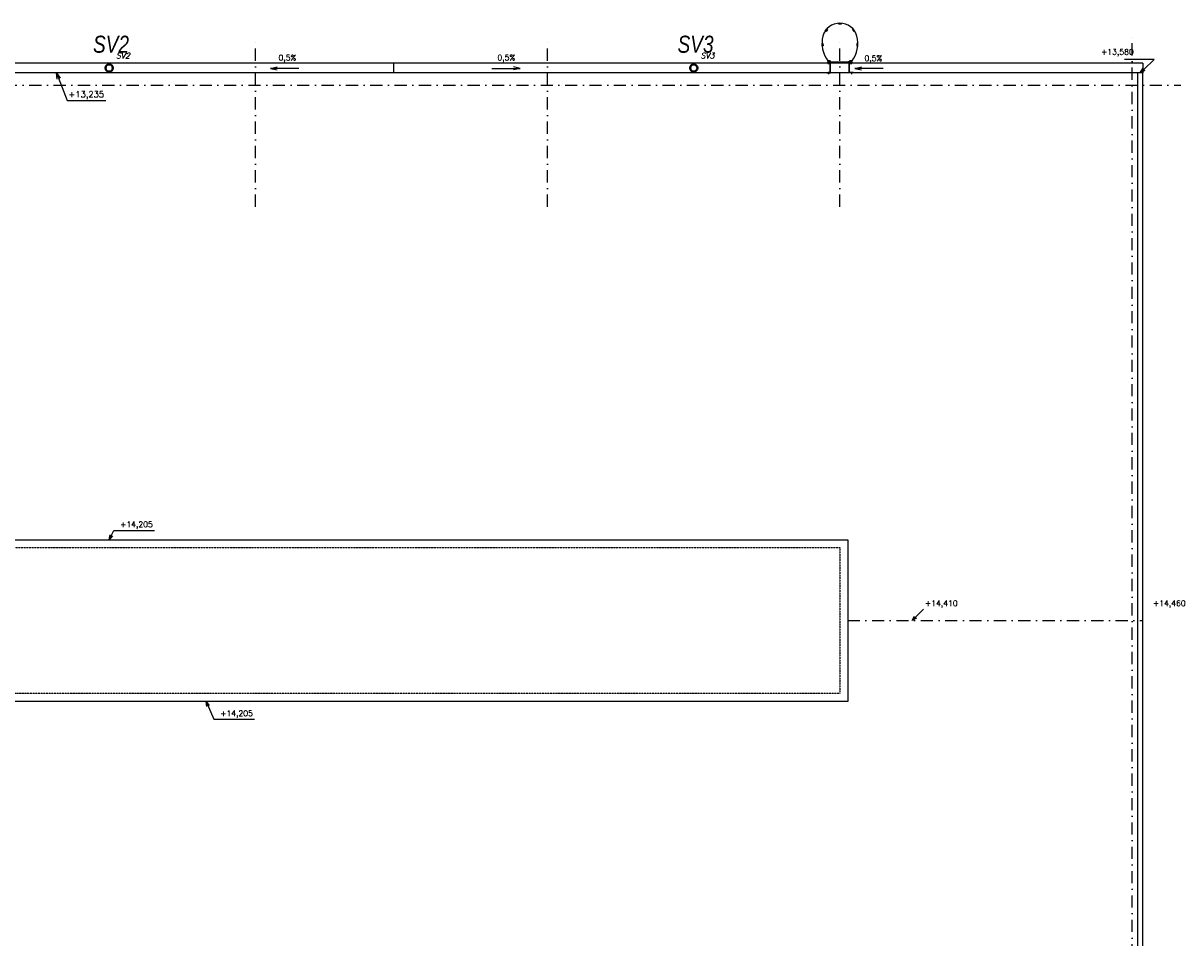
# Model space of a CAD drawing. Header units: millimetres. Extents: x 6435372 to 7248404, y 1559872 to 1886246.
# Tile 72 of 208: x 6795999 to 6819766, y 1775033 to 1793822. Entities that reach past the tile are written whole.
import ezdxf

# ---------------------------------------------------------------- set-up
doc = ezdxf.new("R2010")
doc.units = ezdxf.units.MM
doc.linetypes.add('DASHDOT', pattern=[1, 0.5, -0.25, 0, -0.25])
doc.linetypes.add('DASHED', pattern=[0.75, 0.5, -0.25])
doc.layers.add('matrice DPS', color=122, linetype='Continuous')
doc.layers.add('ZTI-DEŠŤOVÁ-KANALIZACE', color=210, linetype='KANALIZACE', lineweight=40)
doc.styles.add('INDRA', font='ariali.ttf')
doc.styles.add('KURZIVA', font='italic__.ttf')
doc.styles.get("Standard").update_dxf_attribs({"font": 'romans.shx'})
doc.linetypes.add('KANALIZACE', pattern='A,30,-3.5,["C",Standard,S=2.54,R=0,X=-3.81,Y=-1.27],-0.001', length=33.501)
doc.dimstyles.new('CADKON$7', dxfattribs={"dimscale": 100, "dimtxt": 2.5, "dimasz": 2.5, "dimexe": 1.8, "dimexo": 5, "dimgap": 0.6, "dimtad": 1, "dimrnd": 1, "dimtxsty": 'Standard', "dimblk1": 'OBLIQUE', "dimblk2": 'OBLIQUE', "dimsah": 1, "dimcen": 2.5, "dimadec": 1, "dimazin": 2, "dimtfac": 1, "dimtdec": 4, "dimtix": 1, "dimtmove": 0, "dimatfit": 3, "dimldrblk": 'DOTSMALL', "dimfxl": 5, "dimfxlon": 1, "dimtfill": 1, "dimtolj": 1, "dimarcsym": 0})

# ---------------------------------------------------------------- blocks, each defined once
blk = doc.blocks.new('_Oblique')
at = {"color": 0, "lineweight": -2}
blk.add_line((-0.5, -0.5), (0.5, 0.5), dxfattribs=at)
blk = doc.blocks.new('_Open30')
at = {"color": 0, "lineweight": -2}
for p, q in [((-1, 0.27), (0, 0)), ((0, 0), (-1, -0.27)), ((0, 0), (-1, 0))]:
    blk.add_line(p, q, dxfattribs=at)

msp = doc.modelspace()

# ---------------------------------------------------------------- linework, layer by layer
at = {"layer": 'matrice DPS', "linetype": 'DASHDOT', "ltscale": 500}
for p, q in [((6800766.2, 1790050.7), (6800766.2, 1793550.7)), ((6806766.2, 1790050.7), (6806766.2, 1793550.7)), ((6812766.2, 1790050.7), (6812766.2, 1793550.7)), ((6818766.2, 1756651.5), (6818766.2, 1793550.7)), ((6765616.6, 1792550.7), (6819766.2, 1792550.7)), ((6812926.2, 1781550.7), (6818986.2, 1781550.7))]:
    msp.add_line(p, q, dxfattribs=at)
at = {"layer": 'matrice DPS'}
for p, q in [((6818986.2, 1793000.7), (6776546.2, 1793000.7)), ((6803608.7, 1792800.7), (6803608.7, 1793000.7)), ((6818986.2, 1793000.7), (6818986.2, 1792800.7)), ((6818986.2, 1792800.7), (6776546.2, 1792800.7)), ((6801075.5, 1792891.1), (6801213, 1792921.6)), ((6801657.6, 1792891.1), (6801075.5, 1792891.1)), ((6801075.5, 1792891.1), (6801213, 1792860.6)), ((6805619.8, 1792891.4), (6806201.9, 1792891.4)), ((6806201.9, 1792891.4), (6806064.4, 1792921.9)), ((6806201.9, 1792891.4), (6806064.4, 1792860.8)), ((6813075.5, 1792891.1), (6813213, 1792921.6)), ((6813657.6, 1792891.1), (6813075.5, 1792891.1)), ((6813075.5, 1792891.1), (6813213, 1792860.6)), ((6818886.2, 1770300.7), (6818886.2, 1792800.7)), ((6818986.2, 1770300.7), (6818986.2, 1792800.7))]:
    msp.add_line(p, q, dxfattribs=at)
for points in [[(6812512.8, 1793689.6), (6812481.5, 1793652.3), (6812466.2, 1793665.1), (6812497.5, 1793702.5)], [(6812791.9, 1793802.4), (6812743.2, 1793802.4), (6812743.2, 1793822.4), (6812791.9, 1793822.4)], [(6813022.3, 1793689.6), (6813053.6, 1793652.3), (6813068.9, 1793665.1), (6813037.6, 1793702.5)], [(6812419.2, 1793404.4), (6812422, 1793355.8), (6812402.1, 1793354.6), (6812399.3, 1793403.3)], [(6813115.8, 1793404.4), (6813113, 1793355.8), (6813133, 1793354.6), (6813135.8, 1793403.3)], [(6812568.5, 1792996.2), (6812568.5, 1793046.2), (6812518.5, 1793046.2), (6812518.5, 1792996.2)], [(6812964, 1792997.9), (6812568.5, 1792997.9), (6812568.5, 1793029.9), (6812964, 1793029.9)], [(6813014, 1792996.2), (6813014, 1793046.2), (6812964, 1793046.2), (6812964, 1792996.2)], [(6782606.2, 1783210.7), (6812926.2, 1783210.7), (6812926.2, 1779890.7), (6782606.2, 1779890.7)]]:
    msp.add_lwpolyline(points, close=True, dxfattribs=at)
for points in [[(6812495.9, 1792800.7), (6812574.5, 1792800.7), (6812574.5, 1793041.7)], [(6812495.9, 1792806.7), (6812568.5, 1792806.7), (6812568.5, 1793041.7)], [(6812518.5, 1793046.2), (6812568.5, 1792996.2)], [(6812518.5, 1792996.2), (6812568.5, 1793046.2)], [(6813014, 1793013.9), (6812518.5, 1793013.9)], [(6812574.5, 1793041.7), (6812568.5, 1793041.7)], [(6813036.6, 1792800.7), (6812958, 1792800.7), (6812958, 1793041.7)], [(6812958, 1793041.7), (6812964, 1793041.7)], [(6812964, 1793046.2), (6813014, 1792996.2)], [(6812964, 1792996.2), (6813014, 1793046.2)], [(6813036.6, 1792806.7), (6812964, 1792806.7), (6812964, 1793041.7)], [(6819005, 1792869.8), (6819220, 1793074.7), (6818612.7, 1793074.7)], [(6812495.9, 1792806.7), (6812495.9, 1792800.7)], [(6812530, 1792825.6), (6812530, 1792776.5)], [(6813002.4, 1792825.6), (6813002.4, 1792776.5)], [(6813036.6, 1792800.7), (6813036.6, 1792806.7)]]:
    msp.add_lwpolyline(points, dxfattribs=at)
at = {"layer": 'matrice DPS', "linetype": 'DASHED'}
msp.add_lwpolyline([(6782766.2, 1783050.7), (6812766.2, 1783050.7), (6812766.2, 1780050.7), (6782766.2, 1780050.7)], close=True, dxfattribs=at)
at = {"layer": 'matrice DPS'}
for centre, radius in [((6812543.5, 1793021.2), 25), ((6812989, 1793021.2), 25), ((6797765.6, 1792900.7), 75), ((6809765.6, 1792900.7), 75)]:
    msp.add_circle(centre, radius, dxfattribs=at)
for centre, radius, start, end in [((6812767.5, 1793458.8), 363.6, 15.71003, 164.28997), ((6813018.6, 1793410.5), 618.7, 166.27366, 216.06947), ((6812516.5, 1793410.5), 618.7, 323.93053, 13.72634)]:
    msp.add_arc(centre, radius, start, end, dxfattribs=at)
at = {"layer": 'ZTI-DEŠŤOVÁ-KANALIZACE', "ltscale": 400}
for centre in [(6797765.6, 1792900.7), (6809765.6, 1792900.7)]:
    msp.add_circle(centre, 75, dxfattribs=at)

# ---------------------------------------------------------------- block references
at = {"layer": 'matrice DPS', "xscale": 100, "yscale": 100, "zscale": 100, "rotation": 223.6359817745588}
msp.add_blockref('_Open30', (6818932.7, 1792800.7), dxfattribs=at)

# ---------------------------------------------------------------- texts
at = {"layer": 'matrice DPS', "linetype": 'Continuous'}
msp.add_text('+13,580', height=115, dxfattribs=at).set_placement((6818129.1, 1793174.2))
at = {"layer": 'matrice DPS', "style": 'KURZIVA'}
for s, p in [('SV2', (6797905.4, 1793099.1)), ('SV3', (6809905.4, 1793099.1))]:
    msp.add_text(s, height=115, dxfattribs=at).set_placement(p)
at = {"layer": 'matrice DPS'}
for p in [(6801242.7, 1793054.6), (6805735.7, 1793057.5), (6813271.6, 1793044.6)]:
    msp.add_text('0,5%', height=115, dxfattribs=at).set_placement(p)
at = {"layer": 'matrice DPS', "attachment_point": 7}
for s, insert, char_height in [('\\A1;+13,235', (6796931.4, 1792261.1), 125), ('+14,205', (6797990.5, 1783433.9), 115), ('+14,410', (6814514.2, 1781813.9), 115), ('+14,460', (6819195.2, 1781813.9), 115), ('+14,205', (6800044.8, 1779552.5), 115)]:
    msp.add_mtext(s, dxfattribs=dict(at, insert=insert, char_height=char_height))
at = {"layer": 'ZTI-DEŠŤOVÁ-KANALIZACE', "ltscale": 400, "style": 'INDRA', "width": 0.8}
for s, p in [('SV2', (6797433.8, 1793214.5)), ('SV3', (6809433.8, 1793214.5))]:
    msp.add_text(s, height=350, dxfattribs=at).set_placement(p)

# ---------------------------------------------------------------- leaders
at = {"layer": 'matrice DPS', "annotation_type": 0, "has_hookline": 1, "hookline_direction": 0}
for points, override, text_width in [([(6796685, 1792800.7), (6796902.4, 1792231.1), (6796901.4, 1792231.1)], {"dimscale": 50, "dimldrblk": 'Open30'}, 767.9), ([(6797766.2, 1783210.7), (6797860.5, 1783403.9), (6797960.5, 1783403.9)], {"dimscale": 50, "dimtxt": 2.3, "dimasz": 2, "dimldrblk": 'Open30'}, 706.4), ([(6799758, 1779890.7), (6799914.8, 1779522.5), (6800014.8, 1779522.5)], {"dimscale": 50, "dimtxt": 2.3, "dimasz": 2, "dimldrblk": 'Open30'}, 706.4)]:
    msp.add_leader(points, dimstyle='CADKON$7', override=override, dxfattribs=dict(at, text_width=text_width))
at = {"layer": 'matrice DPS'}
msp.add_leader([(6814247.5, 1781550.7), (6814484.2, 1781783.9)], dimstyle='CADKON$7', override={"dimscale": 50, "dimtxt": 2.3, "dimasz": 2, "dimldrblk": 'Open30'}, dxfattribs=at)

doc.saveas('drawing.dxf')
